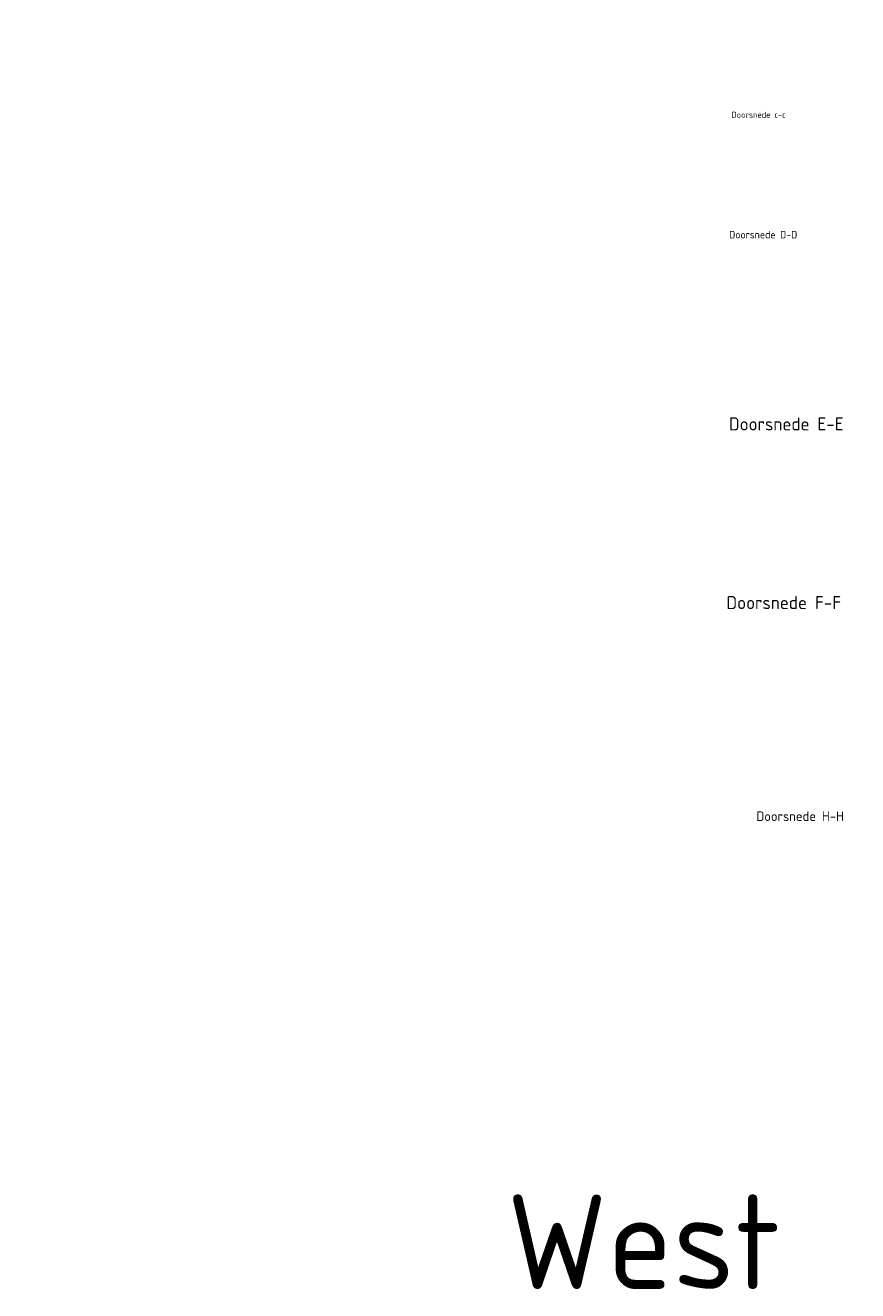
# Model space of a CAD drawing. Header units: millimetres. Extents: x -8028558 to 327273, y -63352 to 83293.
# Tile 81 of 195: x 115664 to 133254, y -45975 to -19231. Entities that reach past the tile are written whole.
import ezdxf
from ezdxf import colors
from ezdxf.entities.mleader import LeaderData, LeaderLine
from ezdxf.math import Vec2, Vec3

# ---------------------------------------------------------------- set-up
doc = ezdxf.new("R2010")
doc.units = ezdxf.units.MM
doc.layers.add('X-XX-AL-AANKLEDING-S', color=7, linetype='Continuous', lineweight=25)
doc.layers.add('X-XX-AL-VERWIJZING-T25', color=7, linetype='Continuous', lineweight=25)
doc.styles.add('NLCS-ISO-M10000-T18', font='NLCS-ISO.ttf', dxfattribs={"height": 18})
doc.styles.add('NLCS-ISO-MM10-T25', font='NLCS-ISO.ttf', dxfattribs={"height": 25})
doc.styles.add('NLCS-ISO-MM100-T18', font='NLCS-ISO.ttf', dxfattribs={"height": 180})

msp = doc.modelspace()

# ---------------------------------------------------------------- texts
at = {"layer": 'X-XX-AL-AANKLEDING-S'}
for s, height, style, p in [('Doorsnede c-c', 130.667, 'NLCS-ISO-M10000-T18', (130587.4, -21187.5)), ('Doorsnede D-D', 158.321, 'NLCS-ISO-M10000-T18', (130537.2, -23734.5)), ('Doorsnede E-E', 274.747, 'NLCS-ISO-M10000-T18', (130533.7, -27793.3)), ('Doorsnede F-F', 274.747, 'NLCS-ISO-M10000-T18', (130480.4, -31570)), ('Doorsnede H-H', 203.342, 'NLCS-ISO-M10000-T18', (131113.4, -36048.2)), ('West ', 2000, 'NLCS-ISO-MM100-T18', (125836.9, -45939))]:
    msp.add_text(s, height=height, dxfattribs=dict(at, style=style)).set_placement(p)

# ---------------------------------------------------------------- leaders
at = {"layer": 'X-XX-AL-VERWIJZING-T25'}
ml = msp.add_multileader_mtext('Standard', dxfattribs=at)
ml.set_content('Merk B', color=256, style='NLCS-ISO-MM10-T25')
ml.set_leader_properties(color=256, linetype='ByLayer', lineweight=-1)
ml.build(insert=Vec2(0, 0))
ml.multileader.update_dxf_attribs({"text_left_attachment_type": 5, "text_right_attachment_type": 5, "dogleg_length": 25, "arrow_head_size": 25})
ctx = ml.context
ctx.base_point, ctx.char_height, ctx.arrow_head_size, ctx.landing_gap_size, ctx.plane_origin = Vec3(137517.8, -36029.7), 25, 25, 9, Vec3(137783.2, -36013.1)
ctx.left_attachment, ctx.right_attachment = 5, 5
notes = []
notes.append((ctx, [(0, (0, 0, 0), (0, 0), (1, 0), 1, [])]))
ctx.mtext.insert, ctx.mtext.flow_direction = Vec3(137526.8, -35999.7), 5
for ctx, leaders in notes:
    for number, flags, end, landing, length, lines in leaders:
        leader = LeaderData()
        leader.index, (leader.has_last_leader_line, leader.has_dogleg_vector, leader.attachment_direction) = number, flags
        leader.last_leader_point, leader.dogleg_vector, leader.dogleg_length = Vec3(end), Vec3(landing), length
        for number, points, colour, breaks in lines:
            line = LeaderLine()
            line.index, line.vertices, line.color, line.breaks = number, Vec3.list(points), colors.encode_raw_color(colour), breaks
            leader.lines.append(line)
        ctx.leaders.append(leader)

doc.saveas('drawing.dxf')
